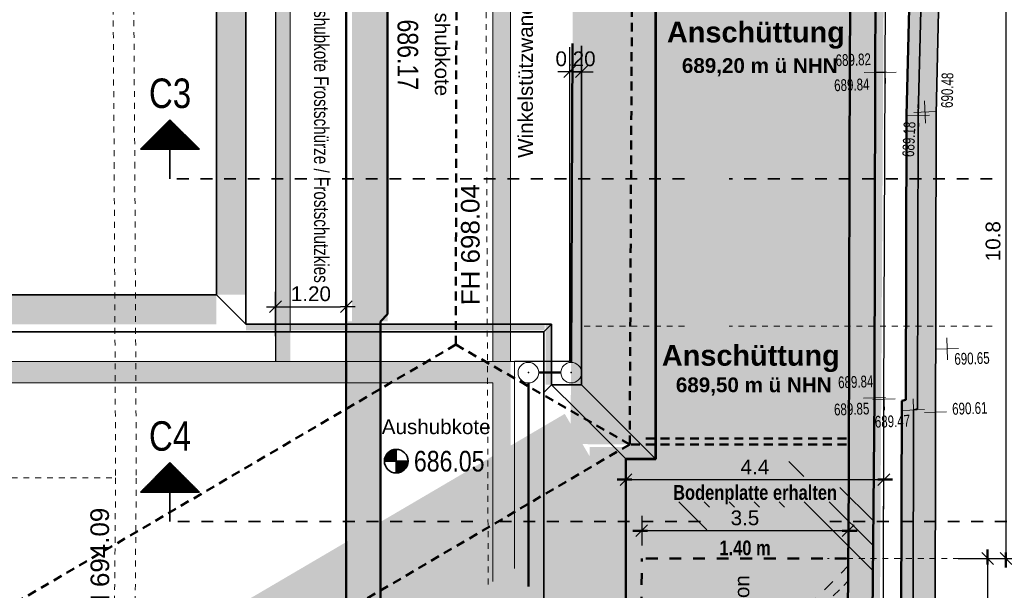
# Model space of a CAD drawing. Header units: metres. Extents: x 1 to 118, y 0 to 84.
# Tile 11 of 24: x 54 to 71, y 34 to 44. Entities that reach past the tile are written whole.
import ezdxf

# ---------------------------------------------------------------- set-up
doc = ezdxf.new("R2010")
doc.units = ezdxf.units.M
for name, pattern in [('DURCHG', [0]), ('GESTR1', [0.4, 0.2, -0.2]), ('GESTR2', [0.25, 0.15, -0.1]), ('GESTR3', [0.2, 0.1, -0.1]), ('PUNKTE', [0.15, 0.05, -0.1])]:
    doc.linetypes.add(name, pattern=pattern)
for name, color, linetype in [('Anschüttung_Keller', 7, 'Continuous'), ('Arbeitsplanie_für_Herstellung_BPW__stat._erf._Anschüttung', 7, 'Continuous'), ('Aushub', 7, 'Continuous'), ('Bestand', 7, 'Continuous'), ('Dr_nage', 7, 'Continuous'), ('EG-Fundamente', 7, 'Continuous'), ('GEOMETRIE', 7, 'Continuous'), ('H_henkoten', 7, 'Continuous'), ('MAKET', 7, 'Continuous'), ('Mauern_Bestand', 7, 'Continuous'), ('Nachbargeb_ude', 7, 'Continuous'), ('OG', 7, 'Continuous'), ('SCHNPF', 7, 'Continuous'), ('SCHRAFF', 7, 'Continuous'), ('Spritzbeton', 7, 'Continuous'), ('TEXTE', 7, 'Continuous'), ('zusätzliche_Aushubgrenzen', 7, 'Continuous')]:
    doc.layers.add(name, color=color, linetype=linetype)
doc.styles.add('Arial', font='arial.ttf')
doc.dimstyles.new('ISBSTRICH16E', dxfattribs={"dimtxt": 0.25, "dimasz": 0.1, "dimexe": 0.25, "dimexo": 0, "dimgap": 0.09, "dimtad": 1, "dimdec": 1, "dimzin": 0, "dimdsep": 46, "dimtxsty": 'Arial', "dimblk": 'ID16', "dimblk1": 'ID16', "dimblk2": 'ID16', "dimsah": 1, "dimcen": 0.09, "dimdle": 0.15, "dimclrd": 6, "dimclre": 6, "dimclrt": 6, "dimadec": 1, "dimazin": 0, "dimtfac": 1, "dimtdec": 4, "dimtix": 1, "dimtmove": 2, "dimatfit": 3, "dimfxl": 1, "dimtvp": 0.004, "dimtolj": 1, "dimtzin": 0, "dimarcsym": 0})
doc.dimstyles.new('ISBSTRICH18E', dxfattribs={"dimtxt": 0.25, "dimasz": 0.1, "dimexe": 0.25, "dimexo": 0, "dimgap": 0.09, "dimtad": 1, "dimdec": 1, "dimzin": 0, "dimdsep": 46, "dimtxsty": 'Arial', "dimblk": 'ID18', "dimblk1": 'ID18', "dimblk2": 'ID18', "dimsah": 1, "dimcen": 0.09, "dimdle": 0.15, "dimclrd": 180, "dimclre": 180, "dimclrt": 180, "dimadec": 1, "dimazin": 0, "dimtfac": 1, "dimtdec": 4, "dimtix": 1, "dimtmove": 2, "dimatfit": 3, "dimfxl": 1, "dimtvp": 0.004, "dimtolj": 1, "dimtzin": 0, "dimarcsym": 0})
doc.dimstyles.new('ISBSTRICH2E', dxfattribs={"dimtxt": 0.25, "dimasz": 0.1, "dimexe": 0.25, "dimexo": 0, "dimgap": 0.09, "dimtad": 1, "dimzin": 0, "dimdsep": 46, "dimtxsty": 'Arial', "dimblk": 'ID2', "dimblk1": 'ID2', "dimblk2": 'ID2', "dimsah": 1, "dimcen": 0.09, "dimdle": 0.15, "dimclrd": 1, "dimclre": 1, "dimclrt": 1, "dimazin": 0, "dimtfac": 1, "dimtdec": 4, "dimtix": 1, "dimtmove": 2, "dimatfit": 3, "dimfxl": 1, "dimtvp": 0.004, "dimtolj": 1, "dimtzin": 0, "dimarcsym": 0})

# ---------------------------------------------------------------- blocks, each defined once
blk = doc.blocks.new('ID2')
at = {"color": 1, "linetype": 'DURCHG', "lineweight": 25}
for p, q in [((-1, -1), (1, 1)), ((1.5, 0), (-1, 0))]:
    blk.add_line(p, q, dxfattribs=at)
blk = doc.blocks.new('*D20')
at = {"layer": 'Defpoints', "color": 0}
for p in [(63.245, 43.159), (63.445, 43.159), (63.245, 42.744)]:
    blk.add_point(p, dxfattribs=at)
at = {"layer": 'MAKET', "color": 1, "lineweight": -2}
for p, q in [((63.245, 43.159), (63.245, 42.494)), ((63.445, 43.159), (63.445, 42.494)), ((63.145, 42.744), (63.045, 42.744)), ((63.445, 42.744), (63.245, 42.744)), ((63.545, 42.744), (63.645, 42.744))]:
    blk.add_line(p, q, dxfattribs=at)
at = {"layer": 'MAKET', "color": 1, "lineweight": -2, "xscale": 0.1, "yscale": 0.1, "zscale": 0.1}
blk.add_blockref('ID2', (63.245, 42.744), dxfattribs=at)
at = {"layer": 'MAKET', "color": 1, "lineweight": -2, "xscale": 0.1, "yscale": 0.1, "zscale": 0.1, "rotation": 180}
blk.add_blockref('ID2', (63.445, 42.744), dxfattribs=at)
at = {"layer": 'MAKET', "color": 1, "insert": (63.345, 42.962), "char_height": 0.25, "attachment_point": 5, "style": 'Arial'}
blk.add_mtext('\\A1;0.20', dxfattribs=at)
blk = doc.blocks.new('DIM29')
at = {"layer": 'Aushub', "color": 7, "style": 'Arial', "width": 0.8}
blk.add_text('686.17', height=0.35, rotation=630, dxfattribs=at).set_placement((60.328, 43.63))
blk = doc.blocks.new('DIM37')
at = {"layer": 'Aushub', "color": 7, "linetype": 'DURCHG', "lineweight": 35}
for p, q in [((60.306, 35.941), (60.306, 36.341)), ((60.106, 36.141), (60.506, 36.141))]:
    blk.add_line(p, q, dxfattribs=at)
blk.add_circle((60.306, 36.141), 0.2, dxfattribs=at)
blk = doc.blocks.new('DIM38')
at = {"layer": 'Aushub', "color": 7, "style": 'Arial', "width": 0.8}
blk.add_text('686.05', height=0.35, rotation=360, dxfattribs=at).set_placement((60.606, 35.966))
blk = doc.blocks.new('*D88')
at = {"layer": 'Defpoints', "color": 0}
for p in [(59.46, 38.76), (58.26, 38.26), (59.46, 38.26)]:
    blk.add_point(p, dxfattribs=at)
at = {"layer": 'zusätzliche_Aushubgrenzen', "color": 1, "lineweight": -2}
for p, q in [((58.26, 38.26), (58.26, 39.01)), ((59.46, 38.26), (59.46, 39.01)), ((58.36, 38.76), (59.36, 38.76))]:
    blk.add_line(p, q, dxfattribs=at)
at = {"layer": 'zusätzliche_Aushubgrenzen', "color": 1, "lineweight": -2, "xscale": 0.1, "yscale": 0.1, "zscale": 0.1, "rotation": 180}
blk.add_blockref('ID2', (58.26, 38.76), dxfattribs=at)
at = {"layer": 'zusätzliche_Aushubgrenzen', "color": 1, "lineweight": -2, "xscale": 0.1, "yscale": 0.1, "zscale": 0.1}
blk.add_blockref('ID2', (59.46, 38.76), dxfattribs=at)
at = {"layer": 'zusätzliche_Aushubgrenzen', "color": 1, "insert": (58.86, 38.978), "char_height": 0.25, "attachment_point": 5, "style": 'Arial'}
blk.add_mtext('\\A1;1.20', dxfattribs=at)
blk = doc.blocks.new('ID16')
at = {"color": 6, "linetype": 'DURCHG', "lineweight": 25}
blk.add_line((-1, -1), (1, 1), dxfattribs=at)
at = {"color": 6, "linetype": 'DURCHG', "lineweight": 50}
blk.add_line((1.5, 0), (-1, 0), dxfattribs=at)
blk = doc.blocks.new('*D97')
at = {"layer": 'Defpoints', "color": 0}
for p in [(69.828, 34.492), (69.828, 32.442), (70.328, 32.442)]:
    blk.add_point(p, dxfattribs=at)
at = {"layer": 'MAKET', "color": 6, "lineweight": -2}
for p, q in [((69.828, 34.492), (70.578, 34.492)), ((70.328, 34.392), (70.328, 32.542)), ((69.828, 32.442), (70.578, 32.442))]:
    blk.add_line(p, q, dxfattribs=at)
at = {"layer": 'MAKET', "color": 6, "lineweight": -2, "xscale": 0.1, "yscale": 0.1, "zscale": 0.1}
for p, rotation in [((70.328, 34.492), 90.0000000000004), ((70.328, 32.442), 270.0000000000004)]:
    blk.add_blockref('ID16', p, dxfattribs=dict(at, rotation=rotation))
at = {"layer": 'MAKET', "color": 6, "insert": (70.113, 33.467), "char_height": 0.25, "attachment_point": 5, "rotation": 90, "style": 'Arial'}
blk.add_mtext('\\A1;2.1', dxfattribs=at)
blk = doc.blocks.new('*D105')
at = {"layer": 'Defpoints', "color": 0}
for p in [(64.466, 35.212), (67.966, 35.212), (64.466, 34.962)]:
    blk.add_point(p, dxfattribs=at)
at = {"layer": 'MAKET', "color": 6, "lineweight": -2}
for p, q in [((64.466, 35.212), (64.466, 34.712)), ((67.966, 35.212), (67.966, 34.712)), ((67.866, 34.962), (64.566, 34.962))]:
    blk.add_line(p, q, dxfattribs=at)
at = {"layer": 'MAKET', "color": 6, "lineweight": -2, "xscale": 0.1, "yscale": 0.1, "zscale": 0.1, "rotation": 180}
blk.add_blockref('ID16', (64.466, 34.962), dxfattribs=at)
at = {"layer": 'MAKET', "color": 6, "lineweight": -2, "xscale": 0.1, "yscale": 0.1, "zscale": 0.1}
blk.add_blockref('ID16', (67.966, 34.962), dxfattribs=at)
at = {"layer": 'MAKET', "color": 6, "insert": (66.216, 35.179), "char_height": 0.25, "attachment_point": 5, "style": 'Arial'}
blk.add_mtext('\\A1;3.5', dxfattribs=at)
blk = doc.blocks.new('ID18')
at = {"color": 180, "linetype": 'DURCHG', "lineweight": 25}
blk.add_line((-1, -1), (1, 1), dxfattribs=at)
at = {"color": 180, "linetype": 'DURCHG', "lineweight": 50}
blk.add_line((1.5, 0), (-1, 0), dxfattribs=at)
blk = doc.blocks.new('*D107')
at = {"layer": 'Defpoints', "color": 0}
for p in [(68.569, 35.829), (64.199, 35.329), (68.569, 35.329)]:
    blk.add_point(p, dxfattribs=at)
at = {"layer": 'MAKET', "color": 180, "lineweight": -2}
for p, q in [((64.199, 35.329), (64.199, 36.079)), ((68.569, 35.329), (68.569, 36.079)), ((64.299, 35.829), (68.469, 35.829))]:
    blk.add_line(p, q, dxfattribs=at)
at = {"layer": 'MAKET', "color": 180, "lineweight": -2, "xscale": 0.1, "yscale": 0.1, "zscale": 0.1, "rotation": 180}
blk.add_blockref('ID18', (64.199, 35.829), dxfattribs=at)
at = {"layer": 'MAKET', "color": 180, "lineweight": -2, "xscale": 0.1, "yscale": 0.1, "zscale": 0.1}
blk.add_blockref('ID18', (68.569, 35.829), dxfattribs=at)
at = {"layer": 'MAKET', "color": 180, "insert": (66.384, 36.044), "char_height": 0.25, "attachment_point": 5, "style": 'Arial'}
blk.add_mtext('\\A1;4.4', dxfattribs=at)
blk = doc.blocks.new('*D111')
at = {"layer": 'Defpoints', "color": 0}
for p in [(70.139, 45.251), (70.139, 34.491), (70.639, 34.491)]:
    blk.add_point(p, dxfattribs=at)
at = {"layer": 'MAKET', "color": 6, "lineweight": -2}
for p, q in [((70.139, 45.251), (70.889, 45.251)), ((70.639, 45.151), (70.639, 34.591)), ((70.139, 34.491), (70.889, 34.491))]:
    blk.add_line(p, q, dxfattribs=at)
at = {"layer": 'MAKET', "color": 6, "lineweight": -2, "xscale": 0.1, "yscale": 0.1, "zscale": 0.1}
for p, rotation in [((70.639, 45.251), 90.00000000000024), ((70.639, 34.491), 270.0000000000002)]:
    blk.add_blockref('ID16', p, dxfattribs=dict(at, rotation=rotation))
at = {"layer": 'MAKET', "color": 6, "insert": (70.421, 39.871), "char_height": 0.25, "attachment_point": 5, "rotation": 90, "style": 'Arial'}
blk.add_mtext('\\A1;10.8', dxfattribs=at)

msp = doc.modelspace()

# ---------------------------------------------------------------- hatches: boundary and pattern name
at = {"layer": 'Anschüttung_Keller'}
for points in [[(63.261, 36.431), (64.263, 36.431), (64.303, 44.552), (63.301, 44.552)], [(64.263, 36.426), (64.263, 36.431), (63.261, 36.431)]]:
    msp.add_hatch(color=9, dxfattribs=at).paths.add_polyline_path(points)
at = {"layer": 'Arbeitsplanie_für_Herstellung_BPW__stat._erf._Anschüttung'}
for color, points in [(9, [(55.495, 31.281), (60.033, 23.548), (67.894, 28.116), (67.966, 31.189), (65.469, 31.189), (65.466, 34.494), (67.966, 34.491), (68.06, 44.581), (64.303, 44.552), (64.263, 36.426), (55.495, 31.281)]), (6, [(64.462, 36.529), (67.966, 36.529), (67.967, 37.128), (64.463, 37.128)]), (6, [(64.463, 37.128), (67.967, 37.128), (64.463, 37.131)]), (6, [(61.689, 36.079), (63.669, 36.079), (63.162, 36.943)]), (6, [(67.966, 36.526), (67.966, 36.529), (64.462, 36.529)]), (6, [(55.003, 32.155), (56.983, 32.155), (63.669, 36.079), (61.689, 36.079)]), (6, [(64.462, 32.442), (65.466, 32.442), (65.466, 34.494), (64.462, 34.494)])]:
    msp.add_hatch(color=color, dxfattribs=at).paths.add_polyline_path(points)
at = {"layer": 'Aushub'}
for points in [[(64.093, 36.813), (64.695, 36.813), (64.695, 49.372), (64.093, 49.372)], [(57.26, 38.962), (57.762, 38.962), (57.762, 45.906), (57.26, 45.906)], [(48.284, 38.46), (57.26, 38.46), (57.26, 38.962), (48.284, 38.962)], [(57.76, 38.36), (62.822, 38.36), (62.822, 38.462), (57.76, 38.462)], [(62.837, 37.438), (62.939, 37.438), (62.939, 38.462), (62.837, 38.462)], [(63.587, 32.332), (64.189, 32.332), (64.189, 36.382), (63.587, 36.382)], [(60.106, 36.141), (60.306, 36.141), (60.306, 36.341, 0.414214)], [(60.306, 35.941, 0.414214), (60.506, 36.141), (60.306, 36.141)]]:
    msp.add_hatch(color=7, dxfattribs=at).paths.add_polyline_path(points)
at = {"layer": 'Bestand'}
for points in [[(68.475, 28.757), (67.903, 28.757), (68.026, 49.116), (66.119, 48.241), (66.118, 49.496), (68.118, 49.512), (68.11, 56.395), (66.11, 56.387), (66.109, 56.687), (68.946, 56.709), (69.174, 70.875), (61.939, 70.95), (61.942, 71.3), (69.529, 71.221), (69.291, 56.394), (68.46, 56.406), (68.465, 48.579), (68.593, 48.564), (68.475, 28.757)], [(65.705, 56.684), (65.695, 49.362), (64.695, 49.362), (64.695, 36.178), (64.189, 36.178), (64.189, 32.342), (65.405, 32.342), (65.415, 27.425), (68.371, 27.906), (68.46, 56.406), (65.705, 56.684)]]:
    msp.add_hatch(color=180, dxfattribs=at).paths.add_polyline_path(points)
at = {"layer": 'Mauern_Bestand'}
for points in [[(69.155, 42.031), (69.455, 42.031), (69.626, 49.215), (69.326, 49.215)], [(69.14, 37.027), (69.447, 37.027), (69.455, 42), (69.154, 42)], [(69.154, 42), (69.455, 42), (69.455, 42.031), (69.155, 42.031)], [(69.055, 29.584), (69.435, 29.584), (69.447, 37.01), (69.074, 37.01)], [(69.074, 37.01), (69.447, 37.01), (69.447, 37.027), (69.14, 37.027)]]:
    msp.add_hatch(color=7, dxfattribs=at).paths.add_polyline_path(points)
at = {"layer": 'Nachbargeb_ude'}
msp.add_hatch(color=7, dxfattribs=at).paths.add_polyline_path([(65.469, 31.189), (67.966, 31.189), (67.966, 34.491), (65.469, 34.491)])
at = {"layer": 'SCHRAFF'}
for points in [[(61.944, 34.101), (62.245, 34.101), (62.245, 61.257), (61.944, 61.257)], [(58.26, 37.832), (58.51, 37.832), (58.51, 52.321), (58.26, 52.321)], [(59.558, 38.512), (60.16, 38.512), (60.16, 52.321), (59.558, 52.321)], [(47.244, 37.467), (61.944, 37.467), (61.944, 37.832), (47.244, 37.832)]]:
    msp.add_hatch(color=9, dxfattribs=at).paths.add_polyline_path(points)
at = {"layer": 'Spritzbeton'}
for points in [[(69.243, 45.729), (69.045, 45.812), (68.954, 42.005), (68.947, 39.592), (68.94, 37.182), (68.874, 37.166), (68.869, 35.296), (69.069, 35.218), (69.074, 37.01), (69.14, 37.027), (69.147, 39.513), (69.154, 42), (69.243, 45.729)], [(68.869, 35.296), (69.069, 35.218), (69.065, 33.427), (69.06, 31.505), (69.055, 29.529), (69.082, 28.363), (69.084, 28.269), (68.851, 28.147), (68.858, 30.787), (68.865, 33.427), (68.869, 35.296)]]:
    msp.add_hatch(color=4, dxfattribs=at).paths.add_polyline_path(points)
at = {"layer": 'zusätzliche_Aushubgrenzen'}
msp.add_hatch(color=1, dxfattribs=at).paths.add_polyline_path([(59.488, 29.152), (60.04, 29.152), (60.04, 38.512), (59.488, 38.512)])

# ---------------------------------------------------------------- linework, layer by layer
at = {"layer": 'Arbeitsplanie_für_Herstellung_BPW__stat._erf._Anschüttung', "color": 6, "linetype": 'GESTR2', "lineweight": 50}
for p, q in [((61.316, 38.117), (61.332, 47.479)), ((64.263, 36.426), (64.303, 44.552)), ((61.316, 38.117), (51.457, 32.333)), ((61.316, 38.117), (64.263, 36.426)), ((64.263, 36.426), (55.495, 31.281)), ((67.937, 36.426), (64.263, 36.426)), ((67.937, 36.526), (64.466, 36.526))]:
    msp.add_line(p, q, dxfattribs=at)
at = {"layer": 'Arbeitsplanie_für_Herstellung_BPW__stat._erf._Anschüttung', "color": 6, "linetype": 'GESTR1', "lineweight": 50}
for p in [(64.462, 32.442), (67.937, 34.492)]:
    msp.add_line(p, (64.466, 34.492), dxfattribs=at)
at = {"layer": 'Arbeitsplanie_für_Herstellung_BPW__stat._erf._Anschüttung', "color": 6, "linetype": 'GESTR1', "lineweight": 25}
for p, q in [((65.466, 34.494), (65.466, 34.492)), ((65.866, 32.265), (67.966, 34.364))]:
    msp.add_line(p, q, dxfattribs=at)
at = {"layer": 'Arbeitsplanie_für_Herstellung_BPW__stat._erf._Anschüttung', "color": 6, "linetype": 'GESTR2', "lineweight": 25}
msp.add_line((66.121, 32.265), (67.966, 34.11), dxfattribs=at)
at = {"layer": 'Aushub', "color": 7, "linetype": 'DURCHG', "lineweight": 35}
for p, q in [((64.695, 47.681), (64.695, 36.188)), ((57.76, 38.462), (57.76, 46.156)), ((57.26, 45.646), (57.26, 38.962)), ((63.445, 43.183), (63.445, 37.438)), ((48.284, 38.962), (57.26, 38.962)), ((57.76, 38.462), (57.26, 38.962)), ((62.939, 38.462), (57.76, 38.462)), ((62.809, 38.332), (62.939, 38.462)), ((62.939, 37.438), (62.939, 38.462)), ((47.654, 38.332), (62.809, 38.332)), ((62.809, 37.301), (62.809, 38.332)), ((62.809, 37.308), (62.939, 37.438)), ((63.445, 37.438), (62.939, 37.438)), ((63.376, 37.001), (62.939, 37.438)), ((64.695, 36.188), (63.445, 37.438)), ((62.809, 30.952), (62.809, 37.301)), ((64.189, 36.188), (63.376, 37.001)), ((64.189, 32.332), (64.189, 36.188)), ((64.695, 36.188), (64.189, 36.188))]:
    msp.add_line(p, q, dxfattribs=at)
at = {"layer": 'Bestand', "color": 254, "linetype": 'GESTR3', "lineweight": 13}
for p, q in [((55.473, 49.413), (55.526, 41.2)), ((55.823, 49.416), (55.876, 41.203)), ((61.865, 34.053), (61.81, 49.463)), ((55.526, 41.2), (55.551, 35.858)), ((55.876, 41.202), (55.901, 35.86)), ((51.788, 35.858), (55.551, 35.858)), ((55.551, 35.858), (55.471, 26.85)), ((55.901, 35.855), (55.862, 31.497))]:
    msp.add_line(p, q, dxfattribs=at)
at = {"layer": 'Bestand', "color": 180, "linetype": 'DURCHG', "lineweight": 50}
for p, q in [((64.705, 47.681), (64.705, 36.178)), ((67.987, 41.32), (68.018, 47.396)), ((68.422, 42.737), (68.445, 47.435)), ((68.412, 37.217), (68.422, 42.737)), ((67.978, 35.8), (67.987, 41.32)), ((68.378, 33.455), (68.412, 37.217)), ((64.705, 36.178), (64.199, 36.178)), ((64.199, 32.342), (64.199, 36.178)), ((67.957, 33.49), (67.978, 35.8))]:
    msp.add_line(p, q, dxfattribs=at)
at = {"layer": 'Bestand', "color": 180, "linetype": 'DURCHG', "lineweight": 25}
for p, q in [((68.591, 42.731), (68.606, 47.426)), ((68.572, 37.193), (68.591, 42.731)), ((68.566, 33.477), (68.572, 37.193)), ((66.96, 36.137), (67.216, 35.88)), ((67.823, 35.697), (68.394, 35.127)), ((65.097, 35.453), (65.572, 34.979)), ((65.522, 35.453), (65.615, 35.36)), ((65.946, 35.453), (66.039, 35.36)), ((66.37, 35.453), (66.463, 35.36)), ((66.795, 35.453), (66.888, 35.36)), ((67.219, 35.453), (68.391, 34.281)), ((67.643, 35.453), (68.392, 34.704))]:
    msp.add_line(p, q, dxfattribs=at)
at = {"layer": 'Bestand', "color": 180, "linetype": 'GESTR3', "lineweight": 25}
for p, q in [((68.422, 42.737), (68.424, 43.228)), ((68.591, 42.731), (68.593, 43.326)), ((67.987, 41.32), (67.996, 42.98))]:
    msp.add_line(p, q, dxfattribs=at)
at = {"layer": 'Dr_nage', "color": 140, "linetype": 'DURCHG', "lineweight": 50}
for p, q in [((63.293, 43.22), (63.271, 37.817)), ((62.72, 37.642), (63.096, 37.642)), ((62.545, 34.016), (62.545, 37.467))]:
    msp.add_line(p, q, dxfattribs=at)
at = {"layer": 'Dr_nage', "color": 7, "linetype": 'DURCHG', "lineweight": 18}
for centre in [(62.545, 37.642), (63.271, 37.642)]:
    msp.add_circle(centre, 0.175, dxfattribs=at)
at = {"layer": 'Dr_nage', "color": 4}
for p in [(62.545, 37.642), (63.271, 37.642)]:
    msp.add_point(p, dxfattribs=at)
at = {"layer": 'EG-Fundamente', "color": 7, "linetype": 'DURCHG', "lineweight": 18}
for p, q in [((62.245, 61.257), (62.245, 37.832)), ((58.51, 38.332), (58.51, 52.321)), ((61.945, 52.321), (61.945, 37.832)), ((47.244, 37.832), (62.309, 37.832)), ((62.309, 34.32), (62.309, 37.832)), ((47.61, 37.468), (61.945, 37.468)), ((61.945, 34.101), (61.945, 37.468))]:
    msp.add_line(p, q, dxfattribs=at)
at = {"layer": 'EG-Fundamente', "color": 7, "linetype": 'DURCHG', "lineweight": 25}
for p, q in [((58.26, 52.321), (58.26, 37.832)), ((63.245, 43.159), (63.245, 37.832)), ((63.245, 37.832), (62.309, 37.832))]:
    msp.add_line(p, q, dxfattribs=at)
at = {"layer": 'GEOMETRIE', "color": 7, "linetype": 'PUNKTE', "lineweight": 18}
for p, q in [((65.19, 38.432), (63.445, 38.432)), ((70.405, 38.432), (65.949, 38.432)), ((91.245, 34.491), (67.615, 34.491))]:
    msp.add_line(p, q, dxfattribs=at)
at = {"layer": 'H_henkoten', "color": 9, "linetype": 'DURCHG', "lineweight": 13}
for p, q in [((68.415, 42.925), (68.428, 42.55)), ((68.585, 42.918), (68.598, 42.543)), ((68.234, 42.731), (68.609, 42.744)), ((68.404, 42.724), (68.779, 42.737)), ((69.26, 42.248), (69.273, 41.873)), ((69.079, 42.054), (69.454, 42.067)), ((69.148, 42.188), (69.161, 41.813)), ((68.967, 41.994), (69.342, 42.007)), ((69.638, 38.234), (69.651, 37.86)), ((69.457, 38.04), (69.832, 38.053)), ((68.405, 37.404), (68.418, 37.029)), ((68.565, 37.38), (68.578, 37.005)), ((68.224, 37.21), (68.599, 37.223)), ((68.384, 37.186), (68.759, 37.199)), ((69.067, 37.197), (69.08, 36.822)), ((69.44, 37.161), (69.453, 36.786)), ((68.886, 37.003), (69.261, 37.016)), ((69.26, 36.967), (69.634, 36.98))]:
    msp.add_line(p, q, dxfattribs=at)
at = {"layer": 'Mauern_Bestand', "color": 7, "linetype": 'DURCHG', "lineweight": 35}
for p, q in [((69.332, 49.457), (69.154, 42)), ((69.626, 49.215), (69.455, 42.031)), ((69.154, 42), (69.14, 37.027)), ((69.435, 29.583), (69.455, 42.031)), ((69.065, 33.427), (69.074, 37.01)), ((69.074, 37.01), (69.14, 37.027))]:
    msp.add_line(p, q, dxfattribs=at)
at = {"layer": 'OG', "color": 4, "linetype": 'GESTR2', "lineweight": 20}
for p, q in [((62.309, 37.832), (47.244, 37.832)), ((62.309, 34.32), (62.309, 37.832)), ((61.944, 37.467), (47.609, 37.467)), ((61.944, 34.101), (61.944, 37.467))]:
    msp.add_line(p, q, dxfattribs=at)
at = {"layer": 'SCHNPF', "color": 7, "linetype": 'DURCHG', "lineweight": 35}
for p, q in [((56.472, 41.929), (55.972, 41.429)), ((56.427, 41.884), (56.517, 41.884)), ((56.442, 41.899), (56.502, 41.899)), ((56.457, 41.914), (56.487, 41.914)), ((56.472, 40.929), (56.472, 41.929)), ((56.972, 41.429), (56.472, 41.929)), ((56.26, 41.717), (56.684, 41.717)), ((56.275, 41.733), (56.669, 41.733)), ((56.29, 41.748), (56.654, 41.748)), ((56.305, 41.763), (56.639, 41.763)), ((56.32, 41.778), (56.623, 41.778)), ((56.336, 41.793), (56.608, 41.793)), ((56.351, 41.808), (56.593, 41.808)), ((56.366, 41.823), (56.578, 41.823)), ((56.381, 41.839), (56.563, 41.839)), ((56.396, 41.854), (56.548, 41.854)), ((56.411, 41.869), (56.533, 41.869)), ((56.093, 41.551), (56.851, 41.551)), ((56.108, 41.566), (56.836, 41.566)), ((56.123, 41.581), (56.82, 41.581)), ((56.139, 41.596), (56.805, 41.596)), ((56.154, 41.611), (56.79, 41.611)), ((56.169, 41.626), (56.775, 41.626)), ((56.184, 41.642), (56.76, 41.642)), ((56.199, 41.657), (56.745, 41.657)), ((56.214, 41.672), (56.73, 41.672)), ((56.23, 41.687), (56.714, 41.687)), ((56.245, 41.702), (56.699, 41.702)), ((55.972, 41.429), (56.972, 41.429)), ((55.987, 41.445), (56.957, 41.445)), ((56.002, 41.46), (56.942, 41.46)), ((56.017, 41.475), (56.927, 41.475)), ((56.033, 41.49), (56.911, 41.49)), ((56.048, 41.505), (56.896, 41.505)), ((56.063, 41.52), (56.881, 41.52)), ((56.078, 41.536), (56.866, 41.536)), ((56.472, 36.118), (55.972, 35.618)), ((56.396, 36.042), (56.548, 36.042)), ((56.411, 36.058), (56.533, 36.058)), ((56.427, 36.073), (56.517, 36.073)), ((56.442, 36.088), (56.502, 36.088)), ((56.457, 36.103), (56.487, 36.103)), ((56.472, 35.118), (56.472, 36.118)), ((56.972, 35.618), (56.472, 36.118)), ((56.23, 35.876), (56.714, 35.876)), ((56.245, 35.891), (56.699, 35.891)), ((56.26, 35.906), (56.684, 35.906)), ((56.275, 35.921), (56.669, 35.921)), ((56.29, 35.936), (56.654, 35.936)), ((56.305, 35.951), (56.639, 35.951)), ((56.32, 35.967), (56.623, 35.967)), ((56.336, 35.982), (56.608, 35.982)), ((56.351, 35.997), (56.593, 35.997)), ((56.366, 36.012), (56.578, 36.012)), ((56.381, 36.027), (56.563, 36.027)), ((56.063, 35.709), (56.881, 35.709)), ((56.078, 35.724), (56.866, 35.724)), ((56.093, 35.739), (56.851, 35.739)), ((56.108, 35.754), (56.836, 35.754)), ((56.123, 35.77), (56.82, 35.77)), ((56.139, 35.785), (56.805, 35.785)), ((56.154, 35.8), (56.79, 35.8)), ((56.169, 35.815), (56.775, 35.815)), ((56.184, 35.83), (56.76, 35.83)), ((56.199, 35.845), (56.745, 35.845)), ((56.214, 35.861), (56.73, 35.861)), ((55.972, 35.618), (56.972, 35.618)), ((55.987, 35.633), (56.957, 35.633)), ((56.002, 35.648), (56.942, 35.648)), ((56.017, 35.664), (56.927, 35.664)), ((56.033, 35.679), (56.911, 35.679)), ((56.048, 35.694), (56.896, 35.694))]:
    msp.add_line(p, q, dxfattribs=at)
at = {"layer": 'SCHNPF', "color": 7, "linetype": 'GESTR1', "lineweight": 35}
for p, q in [((65.19, 40.929), (56.472, 40.929)), ((70.405, 40.929), (65.949, 40.929)), ((61.604, 35.118), (56.472, 35.118)), ((65.461, 35.118), (62.033, 35.118)), ((81.452, 35.118), (67.555, 35.118))]:
    msp.add_line(p, q, dxfattribs=at)
at = {"layer": 'Spritzbeton', "color": 140, "linetype": 'DURCHG', "lineweight": 50}
for p, q in [((69.135, 49.619), (68.954, 42.005)), ((68.954, 42.001), (68.94, 37.182)), ((68.865, 33.427), (68.874, 37.166)), ((68.874, 37.166), (68.94, 37.182))]:
    msp.add_line(p, q, dxfattribs=at)
at = {"layer": 'zusätzliche_Aushubgrenzen', "color": 1, "linetype": 'DURCHG', "lineweight": 50}
for p, q in [((59.46, 52.321), (59.46, 37.932)), ((60.16, 52.321), (60.16, 38.632)), ((60.16, 38.632), (60.04, 38.512)), ((60.04, 38.512), (60.04, 29.152)), ((59.46, 37.932), (59.46, 29.732))]:
    msp.add_line(p, q, dxfattribs=at)

# ---------------------------------------------------------------- block references
for name in ['DIM29', 'DIM37', 'DIM38']:
    msp.add_blockref(name, (0, 0))

# ---------------------------------------------------------------- texts
at = {"layer": 'Arbeitsplanie_für_Herstellung_BPW__stat._erf._Anschüttung', "color": 6, "insert": (64.894, 43.133), "char_height": 0.35, "width": 2.99285, "attachment_point": 7, "style": 'Arial'}
msp.add_mtext('\\pxqj;{\\fArial|b1|i0|c0|p34|;Anschüttung}', dxfattribs=at)
at = {"layer": 'Aushub', "color": 7, "style": 'Arial'}
for rotation, p in [(630, (60.962, 44.174)), (360, (60.061, 36.6))]:
    msp.add_text('Aushubkote', height=0.25, rotation=rotation, dxfattribs=at).set_placement(p)
at = {"layer": 'Bestand', "color": 9, "style": 'Arial'}
for s, rotation, p in [('FH 698.04', 450.2, (61.723, 38.785)), ('WH 694.09', 810.2, (55.445, 33.152))]:
    msp.add_text(s, height=0.315, rotation=rotation, dxfattribs=at).set_placement(p)
at = {"layer": 'H_henkoten', "color": 9, "style": 'Arial', "width": 0.7}
for s, rotation, p in [('689.82', 2, (67.756, 42.837)), ('689.84', 2, (67.731, 42.412)), ('690.48', 89.1, (69.739, 42.129)), ('689.18', 87.5, (69.081, 41.296)), ('690.65', 2, (69.768, 37.773)), ('689.84', 2, (67.798, 37.376)), ('689.85', 2, (67.729, 36.915)), ('690.61', 2, (69.731, 36.927)), ('689.47', 2, (68.42, 36.708))]:
    msp.add_text(s, height=0.2, rotation=rotation, dxfattribs=at).set_placement(p)
at = {"layer": 'MAKET', "color": 190, "insert": (64.998, 35.41), "char_height": 0.25, "width": 2.78886, "attachment_point": 7, "style": 'Arial'}
msp.add_mtext('\\pxqj;\\W0.80;{\\fArial|b1|i0|c0|p34|;Bodenplatte erhalten}', dxfattribs=at)
at = {"layer": 'MAKET', "color": 6, "insert": (65.783, 34.542), "char_height": 0.25, "width": 0.87187, "attachment_point": 7, "style": 'Arial'}
msp.add_mtext('\\pxqj;\\W0.80;{\\fArial|b1|i0|c0|p34|;1.40 m}', dxfattribs=at)
at = {"layer": 'SCHNPF', "color": 7, "style": 'Arial', "width": 0.8}
for s, p in [('C3', (56.116, 42.129)), ('C4', (56.116, 36.318))]:
    msp.add_text(s, height=0.5, dxfattribs=at).set_placement(p)
at = {"layer": 'TEXTE', "color": 7, "style": 'Arial'}
msp.add_text('Winkelstützwand  WSW GR1', height=0.25, rotation=90, dxfattribs=at).set_placement((62.622, 41.283))
at = {"layer": 'TEXTE', "color": 6, "style": 'Arial'}
msp.add_text('Beton', height=0.25, rotation=90, dxfattribs=at).set_placement((66.289, 33.296))
at = {"layer": 'TEXTE', "color": 6, "attachment_point": 7, "style": 'Arial'}
for s, insert, char_height, width in [('\\pxqj;{\\fArial|b1|i0|c0|p34|;689,20 m ü NHN}', (65.147, 42.667), 0.25, 2.64075), ('\\pxqj;{\\fArial|b1|i0|c0|p34|;Anschüttung}', (64.808, 37.652), 0.35, 2.99285), ('\\pxqj;{\\fArial|b1|i0|c0|p34|;689,50 m ü NHN}', (65.045, 37.254), 0.25, 2.64075)]:
    msp.add_mtext(s, dxfattribs=dict(at, insert=insert, char_height=char_height, width=width))
at = {"layer": 'zusätzliche_Aushubgrenzen', "color": 1, "style": 'Arial', "width": 0.74}
msp.add_text('Aushubkote Frostschürze / Frostschutzkies', height=0.25, rotation=630, dxfattribs=at).set_placement((58.913, 44.105))

# ---------------------------------------------------------------- dimensions: what is measured, and where the dimension line sits
at = {"layer": 'MAKET'}
for p1, p2, distance, dimstyle, picture, middle in [((70.139, 45.251), (70.139, 34.491), 0.5, 'ISBSTRICH16E', '*D111', (70.421, 39.871)), ((63.445, 43.159), (63.245, 43.159), 0.415, 'ISBSTRICH2E', '*D20', (63.345, 42.962)), ((64.199, 35.329), (68.569, 35.329), 0.5, 'ISBSTRICH18E', '*D107', (66.384, 36.044)), ((67.966, 35.212), (64.466, 35.212), 0.25, 'ISBSTRICH16E', '*D105', (66.216, 35.179)), ((69.82835196, 34.491998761), (69.82835196, 32.441998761), 0.5, 'ISBSTRICH16E', '*D97', (70.112840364, 33.466998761))]:
    dim = msp.add_aligned_dim(p1=p1, p2=p2, distance=distance, dimstyle=dimstyle, override={"dimasz": 0.1}, dxfattribs=at)
    dim.commit()
    dim.dimension.update_dxf_attribs({"geometry": picture, "text_midpoint": middle})
at = {"layer": 'zusätzliche_Aushubgrenzen'}
dim = msp.add_aligned_dim(p1=(58.26, 38.26), p2=(59.46, 38.26), distance=0.5, dimstyle='ISBSTRICH2E', override={"dimasz": 0.1}, dxfattribs=at)
dim.commit()
dim.dimension.update_dxf_attribs({"geometry": '*D88', "text_midpoint": (58.86, 38.978)})

doc.saveas('drawing.dxf')
